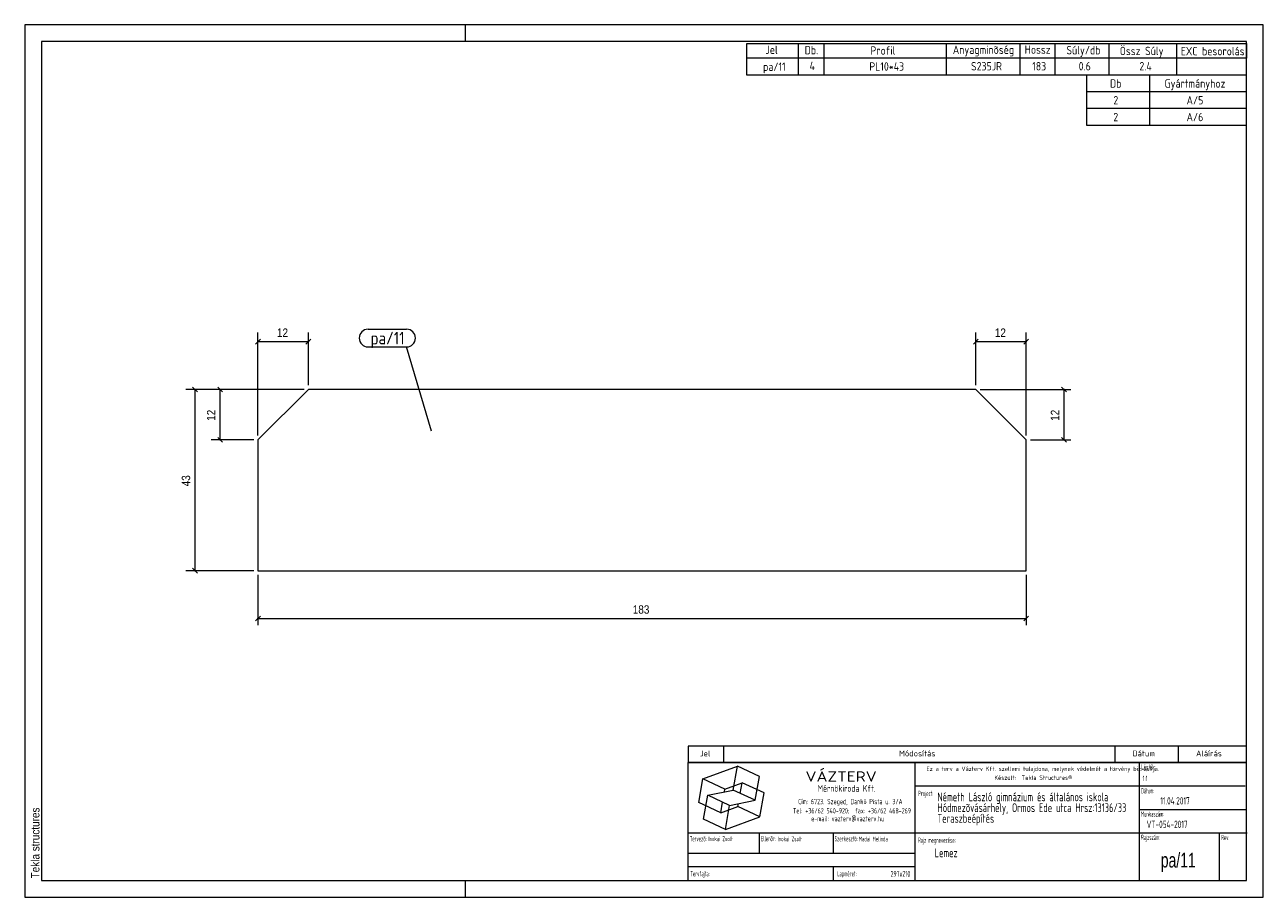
# Model space of a CAD drawing. Header units: millimetres. Extents: x 1 to 296, y 1 to 209.
import ezdxf

# ---------------------------------------------------------------- set-up
doc = ezdxf.new("R2010")
doc.units = ezdxf.units.MM
doc.linetypes.add('XKITLINE00', pattern=[0])
for name, color, linetype, lineweight in [('Bemassung', 1, 'Continuous', 0), ('Teil', 7, 'Continuous', 0), ('Text', 5, 'Continuous', 0), ('Ueberschrift', 7, 'Continuous', 0), ('Zeichnungsrahmen', 3, 'Continuous', 0)]:
    doc.layers.add(name, color=color, linetype=linetype, lineweight=lineweight)
doc.styles.add('ARIAL', font='ARIAL.TTF')
doc.styles.add('ISOCPEUR', font='ISOCPEUR.TTF')
doc.styles.add('ISOCPEUR_BOLD', font='ARIAL.TTF')
doc.styles.add('ISOCPUER', font='ARIAL.TTF')

msp = doc.modelspace()

# ---------------------------------------------------------------- linework, layer by layer
at = {"layer": 'Bemassung', "linetype": 'XKITLINE00', "lineweight": 0}
for p, q in [((57.12, 134.02), (55.98, 132.88)), ((56.55, 111.05), (56.55, 135.6)), ((56.55, 133.45), (68.55, 133.45)), ((69.12, 134.02), (67.98, 132.88)), ((68.55, 123.05), (68.55, 135.6)), ((228.12, 134.02), (226.98, 132.88)), ((227.55, 123.05), (227.55, 135.6)), ((227.55, 133.45), (239.55, 133.45)), ((240.12, 134.02), (238.98, 132.88)), ((239.55, 111.05), (239.55, 135.6)), ((67.55, 122.05), (39.4, 122.05)), ((40.98, 122.62), (42.12, 121.48)), ((41.55, 78.85), (41.55, 122.05)), ((67.55, 122.05), (45.4, 122.05)), ((46.98, 122.62), (48.12, 121.48)), ((47.55, 110.05), (47.55, 122.05)), ((228.55, 122.05), (250.15, 122.05)), ((247.98, 122.62), (249.12, 121.48)), ((248.55, 110.05), (248.55, 122.05)), ((55.55, 110.05), (45.4, 110.05)), ((46.98, 110.62), (48.12, 109.48)), ((240.55, 110.05), (250.15, 110.05)), ((247.98, 110.62), (249.12, 109.48)), ((55.55, 78.85), (39.4, 78.85)), ((40.98, 79.42), (42.12, 78.28)), ((56.55, 77.85), (56.55, 65.85)), ((239.55, 77.85), (239.55, 65.85)), ((57.12, 68.02), (55.98, 66.88)), ((240.12, 68.02), (238.98, 66.88)), ((56.55, 67.45), (239.55, 67.45))]:
    msp.add_line(p, q, dxfattribs=at)
at = {"layer": 'Bemassung'}
for p in [(56.55, 133.45), (68.55, 133.45), (227.55, 133.45), (239.55, 133.45), (41.55, 122.05), (47.55, 122.05), (248.55, 122.05), (47.55, 110.05), (248.55, 110.05), (41.55, 78.85), (56.55, 67.45), (239.55, 67.45)]:
    msp.add_point(p, dxfattribs=at)
at = {"layer": 'Teil', "linetype": 'XKITLINE00', "lineweight": 0}
for p, q in [((68.55, 122.05), (56.55, 110.05)), ((227.55, 122.05), (68.55, 122.05)), ((239.55, 110.05), (227.55, 122.05)), ((56.55, 110.05), (56.55, 78.85)), ((239.55, 78.85), (239.55, 110.05)), ((56.55, 78.85), (239.55, 78.85))]:
    msp.add_line(p, q, dxfattribs=at)
at = {"layer": 'Text', "linetype": 'XKITLINE00', "lineweight": 0}
for p, q in [((82.77, 136.4), (91.96, 136.4)), ((82.77, 132.2), (91.96, 132.2)), ((97.92, 112.08), (91.96, 132.2))]:
    msp.add_line(p, q, dxfattribs=at)
for centre, start, end in [((82.77, 134.3), 90, 270), ((91.96, 134.3), 270, 90)]:
    msp.add_arc(centre, 2.1, start, end, dxfattribs=at)
at = {"layer": 'Ueberschrift', "linetype": 'XKITLINE00', "lineweight": 0}
for p, q in [((173, 204.54), (292, 204.54)), ((173, 201.04), (173, 204.54)), ((185.3, 201.04), (185.3, 204.54)), ((191.44, 201.04), (191.44, 204.54)), ((220.54, 201.04), (220.54, 204.54)), ((238.09, 201.05), (238.09, 204.55)), ((246.43, 201.04), (246.43, 204.54)), ((259.28, 201.04), (259.28, 204.54)), ((275.4, 201.02), (275.4, 204.52)), ((292, 204.54), (292, 201.04)), ((292, 201.04), (173, 201.04)), ((173, 197), (173, 201)), ((185.3, 197), (185.3, 201)), ((191.44, 197), (191.44, 201)), ((220.54, 197), (220.54, 201)), ((238.09, 197), (238.09, 201)), ((246.43, 197), (246.43, 201)), ((259.28, 197), (259.28, 201)), ((275.41, 197), (275.41, 201)), ((292, 197), (173, 197)), ((254, 193), (254, 197)), ((269, 193), (269, 197)), ((292, 193), (254, 193)), ((254, 189), (254, 193)), ((269, 189), (269, 193)), ((292, 189), (254, 189)), ((254, 185), (254, 189)), ((269, 185), (269, 189)), ((292, 185), (254, 185)), ((159, 37.07), (292, 37.07)), ((159, 37), (159, 33.14)), ((167.4, 37), (167.4, 33.14)), ((260.64, 37.07), (260.64, 33.21)), ((275.76, 37.07), (275.76, 33.21)), ((159, 33.22), (292, 33.22)), ((159, 33.14), (292, 33.14)), ((159, 5), (159, 33.14)), ((213.11, 5), (213.11, 33.14)), ((266.49, 5), (266.49, 33.14)), ((162.55, 29.24), (170.77, 32.23)), ((169.77, 26.55), (170.77, 32.23)), ((176, 29.79), (170.77, 32.23)), ((175, 24.11), (176, 29.79)), ((161.54, 23.55), (162.55, 29.24)), ((167.78, 26.8), (162.55, 29.24)), ((167.66, 26.12), (167.78, 26.8)), ((167.78, 26.8), (171.89, 28.3)), ((171.44, 25.76), (171.89, 28.3)), ((177.12, 25.86), (171.89, 28.3)), ((213.11, 27.54), (291.69, 27.54)), ((162.67, 19.62), (163.67, 25.3)), ((163.67, 25.3), (169.77, 26.55)), ((168.9, 22.86), (163.67, 25.3)), ((166.78, 21.11), (167.22, 23.65)), ((168.9, 22.86), (175, 24.11)), ((175, 24.11), (169.77, 26.55)), ((176.12, 20.17), (177.12, 25.86)), ((166.78, 21.11), (161.54, 23.55)), ((166.78, 21.11), (170.89, 22.61)), ((167.9, 17.18), (168.9, 22.86)), ((170.89, 22.61), (171.01, 23.29)), ((176.12, 20.17), (170.89, 22.61)), ((266.49, 21.94), (292, 21.94)), ((167.9, 17.18), (162.67, 19.62)), ((167.9, 17.18), (176.12, 20.17)), ((159, 16.34), (292.21, 16.34)), ((175.99, 11.48), (175.99, 16.39)), ((193.55, 16.39), (193.55, 11.49)), ((285.52, 16.28), (285.52, 5)), ((159.07, 11.49), (213.14, 11.49)), ((159.04, 8.34), (213.11, 8.34)), ((193.55, 8.31), (193.55, 5.13))]:
    msp.add_line(p, q, dxfattribs=at)
at = {"layer": 'Zeichnungsrahmen', "linetype": 'XKITLINE00', "lineweight": 0}
for p, q in [((296, 209), (1, 209)), ((1, 209), (1, 1)), ((106, 205), (106, 209)), ((296, 1), (296, 209)), ((292, 205), (5, 205)), ((5, 205), (5, 5)), ((292, 5), (292, 205)), ((5, 5), (292, 5)), ((106, 1), (106, 5)), ((1, 1), (296, 1))]:
    msp.add_line(p, q, dxfattribs=at)

# ---------------------------------------------------------------- texts
at = {"layer": 'Bemassung', "style": 'ISOCPUER', "width": 0.85}
for s, p in [('12', (61.07, 134.6)), ('12', (232.07, 134.6)), ('183', (145.82, 68.6))]:
    msp.add_text(s, height=2, dxfattribs=at).set_placement(p)
for s, p in [('12', (46.4, 114.57)), ('12', (247.4, 114.57)), ('43', (40.4, 98.97))]:
    msp.add_text(s, height=2, rotation=90.0002, dxfattribs=at).set_placement(p)
at = {"layer": 'Text', "style": 'ISOCPEUR', "width": 0.85}
msp.add_text('pa/11', height=3, dxfattribs=at).set_placement((83.37, 132.8))
at = {"layer": 'Ueberschrift'}
for s, height, style, width, p in [('Jel', 2, 'ISOCPEUR', 0.85, (177.44, 202.04)), ('Db.', 2, 'ISOCPEUR', 0.85, (186.78, 201.95)), ('Profil', 2, 'ISOCPEUR', 0.85, (202.44, 201.86)), ('Anyagminõség', 2, 'ISOCPEUR', 0.85, (222.06, 202.04)), ('Hossz', 2, 'ISOCPEUR', 0.85, (239.18, 202.08)), ('Súly/db', 2, 'ISOCPEUR', 0.85, (249.11, 201.94)), ('Össz Súly', 2, 'ISOCPEUR', 0.85, (261.83, 201.76)), ('EXC besorolás', 2, 'ISOCPEUR', 0.85, (276.36, 201.71)), ('pa/11', 2, 'ISOCPEUR', 0.85, (176.85, 198)), ('4', 2, 'ISOCPEUR', 0.85, (187.94, 198.19)), ('PL10*43', 2, 'ISOCPEUR', 0.85, (202.17, 198.05)), ('S235JR', 2, 'ISOCPEUR', 0.85, (226.39, 198.11)), ('183', 2, 'ISOCPEUR', 0.85, (240.97, 198.11)), ('0.6', 2, 'ISOCPEUR', 0.85, (252.04, 198.12)), ('2.4', 2, 'ISOCPEUR', 0.85, (266.5, 198.12)), ('Db', 2, 'ISOCPEUR', 0.85, (259.5, 194)), ('Gyártmányhoz', 2, 'ISOCPEUR', 0.85, (272.5, 194)), ('2', 2, 'ISOCPEUR', 0.85, (260.3, 190)), ('A/5', 2, 'ISOCPEUR', 0.85, (277.74, 190)), ('2', 2, 'ISOCPEUR', 0.85, (260.3, 186)), ('A/6', 2, 'ISOCPEUR', 0.85, (277.74, 186)), ('Jel', 1.4, 'ISOCPEUR', 0.85, (161.84, 34.58)), ('Módosítás', 1.4, 'ISOCPEUR', 0.85, (209.25, 34.58)), ('Dátum', 1.4, 'ISOCPEUR', 0.85, (264.86, 34.58)), ('Aláírás', 1.4, 'ISOCPEUR', 0.85, (280, 34.58)), ('Lépték:', 1.26, 'ISOCPEUR', 0.51, (266.96, 31.43)), ('VÁZTERV', 2.45, 'ISOCPEUR', 1.19, (186.96, 28.56)), ('Ez a terv a Vázterv Kft. szellemi tulajdona, melynek védelmét a törvény biztosítja.', 1.05, 'ISOCPEUR', 0.838832, (215.8, 31.11)), ('Készült:  Tekla Structures®', 1.05, 'ISOCPEUR', 0.838832, (231.96, 28.98)), ('1:1', 1.26, 'ISOCPEUR', 0.595, (267.27, 28.7)), ('Mérnökiroda Kft.', 1.61, 'ISOCPEUR', 0.68, (189.86, 26.15)), ('Dátum:', 1.26, 'ISOCPEUR', 0.51, (266.91, 25.76)), ('Cím: 6723. Szeged, Dankó Pista u. 3/A', 1.26, 'ISOCPEUR', 0.68, (185.24, 23.18)), ('Project:', 1.26, 'ISOCPEUR', 0.51, (213.81, 25.12)), ('Németh László gimnázium és általános iskola', 2.1, 'ISOCPEUR', 0.595, (218.39, 23.87)), ('Hódmezõvásárhely, Ormos Ede utca Hrsz:13136/33', 2.1, 'ISOCPEUR', 0.595, (218.4, 21.31)), ('11.04.2017', 1.75, 'ISOCPEUR', 0.595, (271.48, 23.11)), ('Tel: +36/62 540-920;  fax: +36/62 468-269', 1.26, 'ISOCPEUR', 0.68, (183.98, 20.99)), ('Teraszbeépítés', 2.1, 'ISOCPEUR', 0.595, (218.4, 18.75)), ('Munkaszám:', 1.26, 'ISOCPEUR', 0.51, (266.87, 20.23)), ('e-mail: vazterv@vazterv.hu', 1.26, 'ISOCPEUR', 0.68, (188.32, 19.12)), ('VT-054-2017', 1.75, 'ISOCPEUR', 0.595, (268.23, 17.51)), ('Tervezõ:', 1.26, 'ISOCPEUR', 0.51, (159.4, 14.32)), ('Inokai Zsolt', 1.12, 'ISOCPEUR', 0.595, (163.85, 14.37)), ('Ellenõr:', 1.26, 'ISOCPEUR', 0.51, (176.35, 14.35)), ('Inokai Zsolt', 1.12, 'ISOCPEUR', 0.595, (180.32, 14.35)), ('Szerkesztõ:', 1.26, 'ISOCPEUR', 0.51, (193.9, 14.32)), ('Madai Melinda', 1.12, 'ISOCPEUR', 0.595, (199.65, 14.33)), ('Rajz megnevezése:', 1.26, 'ISOCPEUR', 0.51, (213.8, 13.98)), ('Rajzszám:', 1.26, 'ISOCPEUR', 0.51, (266.92, 14.65)), ('Rev:', 1.26, 'ISOCPEUR', 0.51, (285.98, 14.62)), ('Lemez', 2.1, 'ISOCPEUR', 0.595, (217.73, 10.54)), ('pa/11', 3.5, 'ISOCPEUR_BOLD', 0.68, (271.6, 8.1)), ('Tervfajta:', 1.26, 'ISOCPEUR', 0.51, (159.53, 5.99)), ('Lapméret:', 1.26, 'ISOCPEUR', 0.51, (194.51, 5.99)), ('297x210', 1.4, 'ISOCPEUR', 0.595, (207.25, 5.89))]:
    msp.add_text(s, height=height, dxfattribs=dict(at, style=style, width=width)).set_placement(p)
at = {"layer": 'Zeichnungsrahmen', "style": 'ARIAL', "width": 0.85}
msp.add_text('Tekla structures', height=2, rotation=90, dxfattribs=at).set_placement((4.5, 5.5))

doc.saveas('drawing.dxf')
